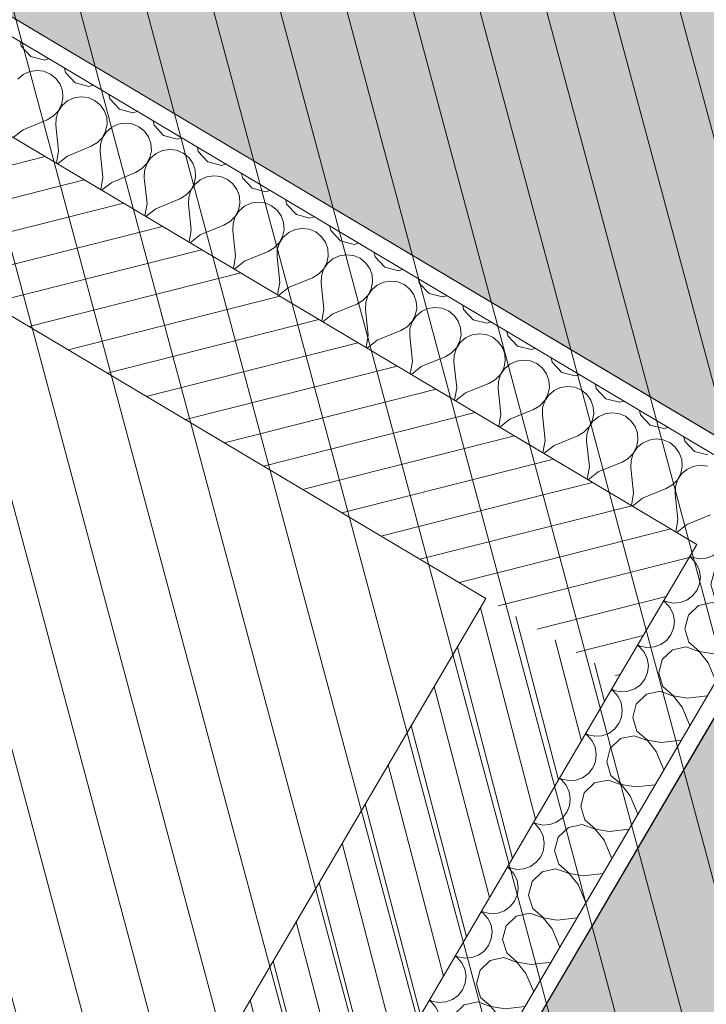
# Model space of a CAD drawing. Header units: millimetres. Extents: x -107151 to 48086, y -42122 to 43779.
# Tile 31 of 38: x -80310 to -79509, y 13871 to 15019. Entities that reach past the tile are written whole.
import ezdxf
from ezdxf.enums import TextEntityAlignment as Align

# ---------------------------------------------------------------- set-up
doc = ezdxf.new("R2010")
doc.units = ezdxf.units.MM
doc.header["$MEASUREMENT"] = 0
for name, color, linetype in [('01-STR_Murs.ARCHI', 7, 'Continuous'), ('03-SURFACE _ Utile.ARCHI', 7, 'Continuous'), ('04-SOE_Faux Plafond.ARCHI', 7, 'Continuous'), ('04-SOE_Revetement de sol.ARCHI', 7, 'Continuous'), ('06-REP _ DESSIN.ARCHI', 7, 'Continuous'), ('Marques de Zone Archicad', 7, 'Continuous')]:
    doc.layers.add(name, color=color, linetype=linetype)
doc.styles.add('STYLE_GENERE_1', font='arial.ttf')
doc.styles.add('STYLE_GENERE_2', font='arial.ttf')
pattern_1 = [(14.22009, (0, 0), (-9.211775, 36.350973), [])]

# ---------------------------------------------------------------- blocks, each defined once
blk = doc.blocks.new('Hall 01_VEFA_18_1', base_point=(-73137.1, 16213.4))
at = {"layer": '03-SURFACE _ Utile.ARCHI', "linetype": 'Continuous', "lineweight": 0, "true_color": 0xe4e4e4}
blk.add_hatch(color=254, dxfattribs=at).paths.add_polyline_path([(-75748.1, 16170.3), (-76693, 14553), (-79721.8, 16327.7), (-80475.3, 15116), (-79356.7, 14449.7), (-80050.8, 13266), (-76865.1, 11395.7), (-76102.7, 12696.6), (-71858.8, 10209.6), (-71050, 11589.8), (-73491.7, 13020.4), (-73544.8, 12929.9), (-73717.3, 13031), (-73616.5, 13203), (-75039.8, 14037.7), (-75140.9, 13865.1), (-75399.8, 14016.8), (-74262.8, 15957.8), (-74004, 15806.2), (-74104.8, 15634), (-72681.2, 14799.2), (-72175.5, 15662.3), (-71778.8, 15429.8), (-70743.9, 17197.4), (-74033.6, 19096.7)])
at = {"layer": 'Marques de Zone Archicad', "color": 7, "lineweight": 5}
for tag, height, style, p in [('ROOM_NAME', 125, 'STYLE_GENERE_2', (-73630.6, 16923.4)), ('measuredAreaCode', 100, 'STYLE_GENERE_1', (-73748.5, 16724.9)), ('DUMMY_861', 125, 'STYLE_GENERE_2', (-73151.9, 16675.6)), ('DUMMY_862', 100, 'STYLE_GENERE_1', (-73846.7, 16554.8)), ('DUMMY_863', 100, 'STYLE_GENERE_1', (-73576, 16398.6)), ('DUMMY_864', 100, 'STYLE_GENERE_1', (-73944.9, 16384.7)), ('DUMMY_865', 100, 'STYLE_GENERE_1', (-73608.2, 16190.4))]:
    blk.add_attdef(tag, text='', height=height, rotation=329.9997, dxfattribs=dict(at, style=style)).set_placement(p, align=Align.TOP_LEFT)
blk = doc.blocks.new('Dalle_19_1', base_point=(-80475.3, 15116))
at = {"layer": '04-SOE_Faux Plafond.ARCHI', "color": 252, "linetype": 'Continuous', "lineweight": 5, "flags": 128}
blk.add_lwpolyline([(-66579.2, 9195.7), (-70514.5, 11502), (-69240.6, 13676), (-71636.1, 15079.7), (-71519.8, 15278.1), (-72175.5, 15662.3), (-72680.7, 14798.9), (-74104.9, 15634.1), (-74004, 15806.2), (-74262.8, 15957.8), (-75399.8, 14016.8), (-75347.1, 13985.9), (-76102.7, 12696.6), (-76865.1, 11395.7), (-80050.8, 13266), (-79356.7, 14449.7), (-80475.3, 15116), (-77430.8, 20012.1)], dxfattribs=at)
blk = doc.blocks.new('Dalle_30_1', base_point=(-77430.8, 20012.1))
at = {"layer": '04-SOE_Revetement de sol.ARCHI', "color": 7, "linetype": 'Continuous', "lineweight": 5, "flags": 128}
blk.add_lwpolyline([(-77430.8, 20012.1), (-76229.2, 19308), (-77474.8, 17182.1), (-75748.1, 16170.3), (-75490.6, 16609.9), (-74292.2, 15907.7), (-75399.8, 14016.8), (-75140.9, 13865.1), (-75040.7, 14038.2), (-73616.5, 13203), (-73717.3, 13031), (-73544.8, 12929.9), (-73491.7, 13020.4), (-71050, 11589.8), (-71858.8, 10209.6), (-76102.7, 12696.6), (-76865.1, 11395.7), (-80050.8, 13266), (-79356.7, 14449.7), (-80475.3, 15116)], close=True, dxfattribs=at)
blk = doc.blocks.new('*X296')
at = {"layer": '01-STR_Murs.ARCHI', "color": 7, "linetype": 'Continuous', "lineweight": 5}
for p, q in [((-80308.7, 14993.5), (-80307.7, 14988.6)), ((-80307.7, 14988.6), (-80296.4, 14976.6)), ((-80296.4, 14976.6), (-80280.6, 14972.4)), ((-80280.6, 14972.4), (-80275.8, 14973.9)), ((-80257.2, 14962.8), (-80256.1, 14957.9)), ((-80305.3, 14955.6), (-80311.6, 14950.2)), ((-80297.7, 14959.1), (-80305.3, 14955.6)), ((-80289.6, 14960.4), (-80297.7, 14959.1)), ((-80281.4, 14959.4), (-80289.6, 14960.4)), ((-80273.7, 14956.1), (-80281.4, 14959.4)), ((-80267.3, 14951), (-80273.7, 14956.1)), ((-80262.5, 14944.2), (-80267.3, 14951)), ((-80256.1, 14957.9), (-80244.9, 14945.9)), ((-80259.7, 14936.4), (-80262.5, 14944.2)), ((-80244.9, 14945.9), (-80229, 14941.7)), ((-80229, 14941.7), (-80224.2, 14943.2)), ((-80260.9, 14920.1), (-80259.2, 14928.2)), ((-80259.2, 14928.2), (-80259.7, 14936.4)), ((-80246.2, 14928.4), (-80253.7, 14924.9)), ((-80238, 14929.7), (-80246.2, 14928.4)), ((-80229.8, 14928.6), (-80238, 14929.7)), ((-80222.2, 14925.4), (-80229.8, 14928.6)), ((-80205.6, 14932.1), (-80204.6, 14927.2)), ((-80264.8, 14912.8), (-80260.9, 14920.1)), ((-80260, 14919.5), (-80264.6, 14912.6)), ((-80253.7, 14924.9), (-80260, 14919.5)), ((-80215.7, 14920.3), (-80222.2, 14925.4)), ((-80210.9, 14913.5), (-80215.7, 14920.3)), ((-80204.6, 14927.2), (-80193.3, 14915.2)), ((-80277.7, 14902.6), (-80270.5, 14906.8)), ((-80270.5, 14906.8), (-80264.8, 14912.8)), ((-80267.1, 14904.7), (-80267.4, 14896.5)), ((-80264.6, 14912.6), (-80267.1, 14904.7)), ((-80208.1, 14905.7), (-80210.9, 14913.5)), ((-80207.6, 14897.5), (-80208.1, 14905.7)), ((-80193.3, 14915.2), (-80177.5, 14911)), ((-80177.5, 14911), (-80172.7, 14912.5)), ((-80305.4, 14891.2), (-80277.7, 14902.6)), ((-80264.2, 14866.6), (-80267.4, 14896.5)), ((-80209.4, 14889.4), (-80207.6, 14897.5)), ((-80202.2, 14894.2), (-80208.5, 14888.8)), ((-80194.7, 14897.7), (-80202.2, 14894.2)), ((-80186.5, 14899), (-80194.7, 14897.7)), ((-80178.3, 14897.9), (-80186.5, 14899)), ((-80170.6, 14894.7), (-80178.3, 14897.9)), ((-80164.2, 14889.6), (-80170.6, 14894.7)), ((-80154.1, 14901.4), (-80153, 14896.5)), ((-80153, 14896.5), (-80141.8, 14884.5)), ((-80305.4, 14891.2), (-80317.1, 14882.1)), ((-80219, 14876.1), (-80213.2, 14882.1)), ((-80213, 14881.9), (-80215.5, 14874)), ((-80213.2, 14882.1), (-80209.4, 14889.4)), ((-80208.5, 14888.8), (-80213, 14881.9)), ((-80159.4, 14882.8), (-80164.2, 14889.6)), ((-80156.6, 14875), (-80159.4, 14882.8)), ((-80141.8, 14884.5), (-80125.9, 14880.3)), ((-80125.9, 14880.3), (-80121.1, 14881.8)), ((-80253.9, 14860.5), (-80226.1, 14871.9)), ((-80226.1, 14871.9), (-80219, 14876.1)), ((-80215.5, 14874), (-80215.8, 14865.8)), ((-80156.1, 14866.7), (-80156.6, 14875)), ((-80102.5, 14870.7), (-80101.5, 14865.7)), ((-80266.7, 14852.1), (-80264.2, 14866.6)), ((-80253.9, 14860.5), (-80265.5, 14851.3)), ((-80212.6, 14835.9), (-80215.8, 14865.8)), ((-80161.7, 14851.3), (-80157.8, 14858.7)), ((-80157.8, 14858.7), (-80156.1, 14866.7)), ((-80150.6, 14863.5), (-80156.9, 14858.1)), ((-80143.1, 14867), (-80150.6, 14863.5)), ((-80134.9, 14868.2), (-80143.1, 14867)), ((-80126.7, 14867.2), (-80134.9, 14868.2)), ((-80119.1, 14864), (-80126.7, 14867.2)), ((-80112.6, 14858.8), (-80119.1, 14864)), ((-80107.8, 14852.1), (-80112.6, 14858.8)), ((-80101.5, 14865.7), (-80090.2, 14853.8)), ((-80167.4, 14845.4), (-80161.7, 14851.3)), ((-80161.5, 14851.2), (-80164, 14843.3)), ((-80156.9, 14858.1), (-80161.5, 14851.2)), ((-80105.1, 14844.3), (-80107.8, 14852.1)), ((-80090.2, 14853.8), (-80074.4, 14849.6)), ((-80074.4, 14849.6), (-80069.6, 14851.1)), ((-80215.1, 14821.3), (-80212.6, 14835.9)), ((-80202.3, 14829.8), (-80174.6, 14841.2)), ((-80174.6, 14841.2), (-80167.4, 14845.4)), ((-80164, 14843.3), (-80164.3, 14835.1)), ((-80106.3, 14828), (-80104.5, 14836)), ((-80104.5, 14836), (-80105.1, 14844.3)), ((-80091.6, 14836.3), (-80099.1, 14832.8)), ((-80083.4, 14837.5), (-80091.6, 14836.3)), ((-80075.2, 14836.5), (-80083.4, 14837.5)), ((-80067.5, 14833.3), (-80075.2, 14836.5)), ((-80051, 14839.9), (-80049.9, 14835)), ((-80202.3, 14829.8), (-80214, 14820.6)), ((-80161.1, 14805.2), (-80164.3, 14835.1)), ((-80110.1, 14820.6), (-80106.3, 14828)), ((-80105.4, 14827.4), (-80109.9, 14820.5)), ((-80099.1, 14832.8), (-80105.4, 14827.4)), ((-80061.1, 14828.1), (-80067.5, 14833.3)), ((-80056.3, 14821.4), (-80061.1, 14828.1)), ((-80049.9, 14835), (-80038.7, 14823.1)), ((-80123, 14810.5), (-80115.9, 14814.7)), ((-80115.9, 14814.7), (-80110.1, 14820.6)), ((-80112.5, 14812.6), (-80112.7, 14804.4)), ((-80109.9, 14820.5), (-80112.5, 14812.6)), ((-80053.5, 14813.6), (-80056.3, 14821.4)), ((-80053, 14805.3), (-80053.5, 14813.6)), ((-80038.7, 14823.1), (-80022.8, 14818.9)), ((-80022.8, 14818.9), (-80018.1, 14820.3)), ((-80163.6, 14790.6), (-80161.1, 14805.2)), ((-80150.8, 14799.1), (-80123, 14810.5)), ((-80109.5, 14774.5), (-80112.7, 14804.4)), ((-80054.7, 14797.2), (-80053, 14805.3)), ((-80047.5, 14802.1), (-80053.8, 14796.7)), ((-80040, 14805.6), (-80047.5, 14802.1)), ((-80031.8, 14806.8), (-80040, 14805.6)), ((-80023.6, 14805.8), (-80031.8, 14806.8)), ((-80016, 14802.6), (-80023.6, 14805.8)), ((-80009.5, 14797.4), (-80016, 14802.6)), ((-79999.4, 14809.2), (-79998.4, 14804.3)), ((-79998.4, 14804.3), (-79987.1, 14792.4)), ((-80150.8, 14799.1), (-80162.4, 14789.9)), ((-80064.3, 14784), (-80058.6, 14789.9)), ((-80058.4, 14789.8), (-80060.9, 14781.9)), ((-80058.6, 14789.9), (-80054.7, 14797.2)), ((-80053.8, 14796.7), (-80058.4, 14789.8)), ((-80004.7, 14790.7), (-80009.5, 14797.4)), ((-80002, 14782.9), (-80004.7, 14790.7)), ((-79987.1, 14792.4), (-79971.3, 14788.2)), ((-79971.3, 14788.2), (-79966.5, 14789.6)), ((-80099.2, 14768.4), (-80071.5, 14779.8)), ((-80071.5, 14779.8), (-80064.3, 14784)), ((-80060.9, 14781.9), (-80061.2, 14773.7)), ((-80001.4, 14774.6), (-80002, 14782.9)), ((-79947.9, 14778.5), (-79946.8, 14773.6)), ((-80112, 14759.9), (-80109.5, 14774.5)), ((-80099.2, 14768.4), (-80110.9, 14759.2)), ((-80058, 14743.8), (-80061.2, 14773.7)), ((-80003.2, 14766.5), (-80001.4, 14774.6)), ((-79996, 14771.4), (-80002.3, 14766)), ((-79988.5, 14774.9), (-79996, 14771.4)), ((-79980.3, 14776.1), (-79988.5, 14774.9)), ((-79972.1, 14775.1), (-79980.3, 14776.1)), ((-79964.4, 14771.9), (-79972.1, 14775.1)), ((-79958, 14766.7), (-79964.4, 14771.9)), ((-79953.2, 14760), (-79958, 14766.7)), ((-79946.8, 14773.6), (-79935.6, 14761.7)), ((-80012.8, 14753.3), (-80007, 14759.2)), ((-80006.8, 14759.1), (-80009.4, 14751.2)), ((-80007, 14759.2), (-80003.2, 14766.5)), ((-80002.3, 14766), (-80006.8, 14759.1)), ((-79950.4, 14752.2), (-79953.2, 14760)), ((-79935.6, 14761.7), (-79919.7, 14757.5)), ((-79919.7, 14757.5), (-79915, 14758.9)), ((-80060.5, 14729.2), (-80058, 14743.8)), ((-80047.7, 14737.7), (-80019.9, 14749.1)), ((-80019.9, 14749.1), (-80012.8, 14753.3)), ((-80009.4, 14751.2), (-80009.6, 14743)), ((-79951.6, 14735.8), (-79949.9, 14743.9)), ((-79949.9, 14743.9), (-79950.4, 14752.2)), ((-79936.9, 14744.2), (-79944.4, 14740.7)), ((-79928.7, 14745.4), (-79936.9, 14744.2)), ((-79920.5, 14744.4), (-79928.7, 14745.4)), ((-79912.9, 14741.2), (-79920.5, 14744.4)), ((-79896.3, 14747.8), (-79895.3, 14742.9)), ((-80047.7, 14737.7), (-80059.3, 14728.5)), ((-80006.4, 14713.1), (-80009.6, 14743)), ((-79955.5, 14728.5), (-79951.6, 14735.8)), ((-79950.7, 14735.3), (-79955.3, 14728.4)), ((-79944.4, 14740.7), (-79950.7, 14735.3)), ((-79906.4, 14736), (-79912.9, 14741.2)), ((-79901.6, 14729.3), (-79906.4, 14736)), ((-79895.3, 14742.9), (-79884, 14731)), ((-79968.4, 14718.4), (-79961.2, 14722.6)), ((-79961.2, 14722.6), (-79955.5, 14728.5)), ((-79955.3, 14728.4), (-79957.8, 14720.5)), ((-79898.9, 14721.5), (-79901.6, 14729.3)), ((-79898.3, 14713.2), (-79898.9, 14721.5)), ((-79884, 14731), (-79868.2, 14726.8)), ((-79868.2, 14726.8), (-79863.4, 14728.2)), ((-80008.9, 14698.5), (-80006.4, 14713.1)), ((-79996.1, 14707), (-79968.4, 14718.4)), ((-79957.8, 14720.5), (-79958.1, 14712.2)), ((-79954.9, 14682.4), (-79958.1, 14712.2)), ((-79900.1, 14705.1), (-79898.3, 14713.2)), ((-79892.9, 14710), (-79899.2, 14704.6)), ((-79885.4, 14713.4), (-79892.9, 14710)), ((-79877.2, 14714.7), (-79885.4, 14713.4)), ((-79869, 14713.7), (-79877.2, 14714.7)), ((-79861.3, 14710.5), (-79869, 14713.7)), ((-79854.9, 14705.3), (-79861.3, 14710.5)), ((-79844.8, 14717.1), (-79843.8, 14712.2)), ((-79843.8, 14712.2), (-79832.5, 14700.3)), ((-79996.1, 14707), (-80007.8, 14697.8)), ((-79909.7, 14691.9), (-79903.9, 14697.8)), ((-79903.7, 14697.7), (-79906.3, 14689.8)), ((-79903.9, 14697.8), (-79900.1, 14705.1)), ((-79899.2, 14704.6), (-79903.7, 14697.7)), ((-79850.1, 14698.6), (-79854.9, 14705.3)), ((-79847.3, 14690.8), (-79850.1, 14698.6)), ((-79832.5, 14700.3), (-79816.7, 14696.1)), ((-79944.6, 14676.3), (-79916.8, 14687.7)), ((-79916.8, 14687.7), (-79909.7, 14691.9)), ((-79906.3, 14689.8), (-79906.5, 14681.5)), ((-79846.8, 14682.5), (-79847.3, 14690.8)), ((-79816.7, 14696.1), (-79811.9, 14697.5)), ((-79793.2, 14686.4), (-79792.2, 14681.5)), ((-79957.4, 14667.8), (-79954.9, 14682.4)), ((-79944.6, 14676.3), (-79956.2, 14667.1)), ((-79903.3, 14651.7), (-79906.5, 14681.5)), ((-79848.5, 14674.4), (-79846.8, 14682.5)), ((-79841.3, 14679.3), (-79847.6, 14673.9)), ((-79833.8, 14682.7), (-79841.3, 14679.3)), ((-79825.6, 14684), (-79833.8, 14682.7)), ((-79817.4, 14683), (-79825.6, 14684)), ((-79809.8, 14679.8), (-79817.4, 14683)), ((-79803.3, 14674.6), (-79809.8, 14679.8)), ((-79792.2, 14681.5), (-79780.9, 14669.6)), ((-79858.1, 14661.2), (-79852.4, 14667.1)), ((-79852.2, 14667), (-79854.7, 14659.1)), ((-79852.4, 14667.1), (-79848.5, 14674.4)), ((-79847.6, 14673.9), (-79852.2, 14667)), ((-79798.5, 14667.9), (-79803.3, 14674.6)), ((-79795.8, 14660.1), (-79798.5, 14667.9)), ((-79780.9, 14669.6), (-79765.1, 14665.4)), ((-79765.1, 14665.4), (-79760.3, 14666.8)), ((-79893, 14645.6), (-79865.3, 14657)), ((-79865.3, 14657), (-79858.1, 14661.2)), ((-79854.7, 14659.1), (-79855, 14650.8)), ((-79797, 14643.7), (-79795.2, 14651.8)), ((-79795.2, 14651.8), (-79795.8, 14660.1)), ((-79782.3, 14652), (-79789.8, 14648.6)), ((-79774.1, 14653.3), (-79782.3, 14652)), ((-79765.9, 14652.3), (-79774.1, 14653.3)), ((-79758.2, 14649.1), (-79765.9, 14652.3)), ((-79741.7, 14655.7), (-79740.7, 14650.8)), ((-79905.9, 14637.1), (-79903.3, 14651.7)), ((-79893, 14645.6), (-79904.7, 14636.4)), ((-79851.8, 14621), (-79855, 14650.8)), ((-79800.9, 14636.4), (-79797, 14643.7)), ((-79796.1, 14643.2), (-79800.6, 14636.3)), ((-79789.8, 14648.6), (-79796.1, 14643.2)), ((-79751.8, 14643.9), (-79758.2, 14649.1)), ((-79747, 14637.2), (-79751.8, 14643.9)), ((-79740.7, 14650.8), (-79729.4, 14638.9)), ((-79813.7, 14626.3), (-79806.6, 14630.4)), ((-79806.6, 14630.4), (-79800.9, 14636.4)), ((-79800.6, 14636.3), (-79803.2, 14628.4)), ((-79744.2, 14629.4), (-79747, 14637.2)), ((-79743.7, 14621.1), (-79744.2, 14629.4)), ((-79729.4, 14638.9), (-79713.6, 14634.7)), ((-79713.6, 14634.7), (-79708.8, 14636.1)), ((-79854.3, 14606.4), (-79851.8, 14621)), ((-79841.5, 14614.9), (-79813.7, 14626.3)), ((-79803.2, 14628.4), (-79803.4, 14620.1)), ((-79800.2, 14590.3), (-79803.4, 14620.1)), ((-79745.4, 14613), (-79743.7, 14621.1)), ((-79738.2, 14617.9), (-79744.5, 14612.5)), ((-79730.7, 14621.3), (-79738.2, 14617.9)), ((-79722.5, 14622.6), (-79730.7, 14621.3)), ((-79714.3, 14621.6), (-79722.5, 14622.6)), ((-79706.7, 14618.4), (-79714.3, 14621.6)), ((-79700.2, 14613.2), (-79706.7, 14618.4)), ((-79690.1, 14625), (-79689.1, 14620.1)), ((-79689.1, 14620.1), (-79677.9, 14608.2)), ((-79841.5, 14614.9), (-79853.1, 14605.7)), ((-79749.3, 14605.7), (-79745.4, 14613)), ((-79744.5, 14612.5), (-79749.1, 14605.6)), ((-79695.4, 14606.5), (-79700.2, 14613.2)), ((-79692.7, 14598.7), (-79695.4, 14606.5)), ((-79677.9, 14608.2), (-79662, 14604)), ((-79789.9, 14584.2), (-79762.2, 14595.6)), ((-79762.2, 14595.6), (-79755, 14599.7)), ((-79755, 14599.7), (-79749.3, 14605.7)), ((-79751.6, 14597.7), (-79751.9, 14589.4)), ((-79749.1, 14605.6), (-79751.6, 14597.7)), ((-79692.1, 14590.4), (-79692.7, 14598.7)), ((-79662, 14604), (-79657.2, 14605.4)), ((-79802.8, 14575.7), (-79800.2, 14590.3)), ((-79789.9, 14584.2), (-79801.6, 14575)), ((-79748.7, 14559.6), (-79751.9, 14589.4)), ((-79693.9, 14582.3), (-79692.1, 14590.4)), ((-79686.7, 14587.2), (-79693, 14581.8)), ((-79679.2, 14590.6), (-79686.7, 14587.2)), ((-79671, 14591.9), (-79679.2, 14590.6)), ((-79662.8, 14590.9), (-79671, 14591.9)), ((-79655.1, 14587.7), (-79662.8, 14590.9)), ((-79648.7, 14582.5), (-79655.1, 14587.7)), ((-79638.6, 14594.3), (-79637.6, 14589.4)), ((-79637.6, 14589.4), (-79626.3, 14577.5)), ((-79703.5, 14569), (-79697.8, 14575)), ((-79697.5, 14574.9), (-79700.1, 14567)), ((-79697.8, 14575), (-79693.9, 14582.3)), ((-79693, 14581.8), (-79697.5, 14574.9)), ((-79643.9, 14575.8), (-79648.7, 14582.5)), ((-79641.1, 14568), (-79643.9, 14575.8)), ((-79626.3, 14577.5), (-79610.5, 14573.3)), ((-79610.5, 14573.3), (-79605.7, 14574.7)), ((-79738.4, 14553.5), (-79710.6, 14564.9)), ((-79710.6, 14564.9), (-79703.5, 14569)), ((-79700.1, 14567), (-79700.3, 14558.7)), ((-79640.6, 14559.7), (-79641.1, 14568)), ((-79627.6, 14559.9), (-79635.1, 14556.5)), ((-79619.4, 14561.2), (-79627.6, 14559.9)), ((-79611.2, 14560.2), (-79619.4, 14561.2)), ((-79603.6, 14557), (-79611.2, 14560.2)), ((-79587, 14563.6), (-79586, 14558.7)), ((-79751.2, 14545), (-79748.7, 14559.6)), ((-79738.4, 14553.5), (-79750, 14544.3)), ((-79697.1, 14528.9), (-79700.3, 14558.7)), ((-79646.2, 14544.3), (-79642.3, 14551.6)), ((-79641.4, 14551.1), (-79646, 14544.2)), ((-79642.3, 14551.6), (-79640.6, 14559.7)), ((-79635.1, 14556.5), (-79641.4, 14551.1)), ((-79597.1, 14551.8), (-79603.6, 14557)), ((-79592.3, 14545.1), (-79597.1, 14551.8)), ((-79586, 14558.7), (-79574.8, 14546.8)), ((-79659.1, 14534.2), (-79651.9, 14538.3)), ((-79651.9, 14538.3), (-79646.2, 14544.3)), ((-79646, 14544.2), (-79648.5, 14536.3)), ((-79589.6, 14537.3), (-79592.3, 14545.1)), ((-79589, 14529), (-79589.6, 14537.3)), ((-79574.8, 14546.8), (-79558.9, 14542.6)), ((-79558.9, 14542.6), (-79554.1, 14544)), ((-79699.7, 14514.3), (-79697.1, 14528.9)), ((-79686.8, 14522.8), (-79659.1, 14534.2)), ((-79648.5, 14536.3), (-79648.8, 14528)), ((-79645.6, 14498.2), (-79648.8, 14528)), ((-79590.8, 14520.9), (-79589, 14529)), ((-79583.6, 14525.8), (-79589.9, 14520.4)), ((-79576.1, 14529.2), (-79583.6, 14525.8)), ((-79567.9, 14530.5), (-79576.1, 14529.2)), ((-79559.7, 14529.5), (-79567.9, 14530.5)), ((-79552, 14526.3), (-79559.7, 14529.5)), ((-79545.6, 14521.1), (-79552, 14526.3)), ((-79535.5, 14532.9), (-79534.5, 14528)), ((-79534.5, 14528), (-79523.2, 14516.1)), ((-79686.8, 14522.8), (-79698.5, 14513.6)), ((-79594.7, 14513.6), (-79590.8, 14520.9)), ((-79589.9, 14520.4), (-79594.5, 14513.5)), ((-79540.8, 14514.4), (-79545.6, 14521.1)), ((-79538, 14506.6), (-79540.8, 14514.4)), ((-79523.2, 14516.1), (-79507.4, 14511.9)), ((-79635.3, 14492.1), (-79607.5, 14503.5)), ((-79607.5, 14503.5), (-79600.4, 14507.6)), ((-79600.4, 14507.6), (-79594.7, 14513.6)), ((-79597, 14505.6), (-79597.2, 14497.3)), ((-79594.5, 14513.5), (-79597, 14505.6)), ((-79537.5, 14498.3), (-79538, 14506.6)), ((-79648.1, 14483.6), (-79645.6, 14498.2)), ((-79635.3, 14492.1), (-79646.9, 14482.9)), ((-79594.1, 14467.5), (-79597.2, 14497.3)), ((-79539.2, 14490.2), (-79537.5, 14498.3)), ((-79532, 14495.1), (-79538.3, 14489.7)), ((-79524.5, 14498.5), (-79532, 14495.1)), ((-79516.3, 14499.8), (-79524.5, 14498.5)), ((-79508.1, 14498.8), (-79516.3, 14499.8)), ((-79548.8, 14476.9), (-79543.1, 14482.9)), ((-79542.9, 14482.8), (-79545.4, 14474.9)), ((-79543.1, 14482.9), (-79539.2, 14490.2)), ((-79538.3, 14489.7), (-79542.9, 14482.8)), ((-79583.7, 14461.3), (-79556, 14472.8)), ((-79556, 14472.8), (-79548.8, 14476.9)), ((-79545.4, 14474.9), (-79545.7, 14466.6)), ((-79596.6, 14452.9), (-79594.1, 14467.5)), ((-79583.7, 14461.3), (-79595.4, 14452.2)), ((-79542.5, 14436.8), (-79545.7, 14466.6)), ((-79545, 14422.2), (-79542.5, 14436.8)), ((-79532.2, 14430.6), (-79504.4, 14442)), ((-79532.2, 14430.6), (-79543.8, 14421.5))]:
    blk.add_line(p, q, dxfattribs=at)
blk = doc.blocks.new('Mur_71_1', base_point=(-80891.5, 15014.7))
at = {"layer": '01-STR_Murs.ARCHI', "linetype": 'Continuous', "lineweight": 0, "true_color": 0x000000}
h = blk.add_hatch(dxfattribs=at)
h.set_pattern_fill('Hachure_simple_0001', color=18, style=0, pattern_type=2)
h.set_pattern_definition(pattern_1)
h.paths.add_polyline_path([(-79675.2, 14499.7), (-80538.6, 15014), (-80633.7, 14861.2), (-79766.2, 14344.4)])
h = blk.add_hatch(dxfattribs=at)
h.set_pattern_fill('Hachure_simple_0001', color=18, style=0, pattern_type=2)
h.set_pattern_definition(pattern_1)
h.paths.add_polyline_path([(-79675.2, 14499.7), (-79766.2, 14344.4), (-79520.5, 14407.6)])
h = blk.add_hatch(dxfattribs=at)
h.set_pattern_fill('Hachure_simple_0001', color=18, style=0, pattern_type=2)
h.set_pattern_definition(pattern_1)
h.paths.add_polyline_path([(-79766.2, 14344.4), (-79611.6, 14252.3), (-79520.5, 14407.6)])
at = {"layer": '01-STR_Murs.ARCHI', "color": 7, "linetype": 'Continuous', "lineweight": 5}
for p, q in [((-80485.8, 15099), (-79384, 14442.7)), ((-80538.6, 15014), (-79520.5, 14407.6)), ((-79611.6, 14252.3), (-79520.5, 14407.6))]:
    blk.add_line(p, q, dxfattribs=at)
at = {"layer": '01-STR_Murs.ARCHI', "color": 7, "linetype": 'Continuous', "lineweight": 5, "flags": 128}
for points in [[(-79356.7, 14449.7), (-80475.3, 15116)], [(-80633.7, 14861.2), (-79766.2, 14344.4)]]:
    blk.add_lwpolyline(points, dxfattribs=at)
at = {"layer": '01-STR_Murs.ARCHI', "color": 7, "lineweight": 5}
blk.add_blockref('*X296', (0, 0), dxfattribs=at)
blk = doc.blocks.new('*X401')
at = {"layer": '01-STR_Murs.ARCHI', "color": 7, "linetype": 'Continuous', "lineweight": 5}
for p, q in [((-79526.4, 14391.6), (-79528.9, 14393.3)), ((-79528.5, 14393.9), (-79525.9, 14392.5)), ((-79521, 14385.4), (-79526.4, 14391.6)), ((-79525.9, 14392.5), (-79517.8, 14390.9)), ((-79517.8, 14390.9), (-79509.5, 14391.5)), ((-79509.5, 14391.5), (-79501.7, 14394.3)), ((-79501.7, 14394.3), (-79500.1, 14395.4)), ((-79488, 14388), (-79499.9, 14376.7)), ((-79487.8, 14388.1), (-79488, 14388)), ((-79517.5, 14377.9), (-79521, 14385.4)), ((-79516.1, 14369.7), (-79517.5, 14377.9)), ((-79499.9, 14376.7), (-79504, 14360.8)), ((-79517.1, 14361.5), (-79516.1, 14369.7)), ((-79525.4, 14347.4), (-79520.2, 14353.9)), ((-79520.2, 14353.9), (-79517.1, 14361.5)), ((-79504, 14360.8), (-79499.2, 14345.2)), ((-79440.9, 14360.2), (-79437.4, 14351.7)), ((-79558.9, 14342.2), (-79556.2, 14340.8)), ((-79539.9, 14339.7), (-79532.1, 14342.5)), ((-79532.1, 14342.5), (-79525.4, 14347.4)), ((-79499.2, 14345.2), (-79486.8, 14334.4)), ((-79556.7, 14339.9), (-79559.3, 14341.5)), ((-79551.3, 14333.6), (-79556.7, 14339.9)), ((-79556.2, 14340.8), (-79548.1, 14339.1)), ((-79547.8, 14326.1), (-79551.3, 14333.6)), ((-79548.1, 14339.1), (-79539.9, 14339.7)), ((-79518.4, 14336.3), (-79530.2, 14324.9)), ((-79502.4, 14339.7), (-79518.4, 14336.3)), ((-79486.9, 14334.2), (-79502.4, 14339.7)), ((-79476.7, 14321.4), (-79486.9, 14334.2)), ((-79486.8, 14334.4), (-79470.6, 14331.7)), ((-79470.6, 14331.7), (-79447.6, 14334.3)), ((-79546.5, 14318), (-79547.8, 14326.1)), ((-79530.2, 14324.9), (-79534.4, 14309.1)), ((-79476.7, 14321.4), (-79467.7, 14300)), ((-79550.6, 14302.1), (-79547.4, 14309.8)), ((-79547.4, 14309.8), (-79546.5, 14318)), ((-79534.4, 14309.1), (-79529.5, 14293.4)), ((-79555.7, 14295.6), (-79550.6, 14302.1)), ((-79587.1, 14288.1), (-79589.6, 14289.8)), ((-79589.2, 14290.4), (-79586.6, 14289)), ((-79581.7, 14281.9), (-79587.1, 14288.1)), ((-79586.6, 14289), (-79578.5, 14287.3)), ((-79578.5, 14287.3), (-79570.2, 14287.9)), ((-79570.2, 14287.9), (-79562.4, 14290.8)), ((-79562.4, 14290.8), (-79555.7, 14295.6)), ((-79548.7, 14284.5), (-79560.6, 14273.2)), ((-79532.7, 14287.9), (-79548.7, 14284.5)), ((-79517.3, 14282.4), (-79532.7, 14287.9)), ((-79529.5, 14293.4), (-79517.1, 14282.6)), ((-79578.2, 14274.4), (-79581.7, 14281.9)), ((-79576.8, 14266.2), (-79578.2, 14274.4)), ((-79560.6, 14273.2), (-79564.7, 14257.3)), ((-79507, 14269.6), (-79517.3, 14282.4)), ((-79517.1, 14282.6), (-79501, 14280)), ((-79501, 14280), (-79477.9, 14282.6)), ((-79577.8, 14258), (-79576.8, 14266.2)), ((-79507, 14269.6), (-79498.1, 14248.2)), ((-79586.1, 14243.8), (-79580.9, 14250.3)), ((-79580.9, 14250.3), (-79577.8, 14258)), ((-79564.7, 14257.3), (-79559.9, 14241.7)), ((-79619.6, 14238.7), (-79616.9, 14237.3)), ((-79600.6, 14236.2), (-79592.8, 14239)), ((-79592.8, 14239), (-79586.1, 14243.8)), ((-79559.9, 14241.7), (-79547.5, 14230.9)), ((-79617.4, 14236.4), (-79620, 14238)), ((-79612, 14230.1), (-79617.4, 14236.4)), ((-79616.9, 14237.3), (-79608.8, 14235.6)), ((-79608.5, 14222.6), (-79612, 14230.1)), ((-79608.8, 14235.6), (-79600.6, 14236.2)), ((-79579.1, 14232.8), (-79590.9, 14221.4)), ((-79563.1, 14236.2), (-79579.1, 14232.8)), ((-79547.6, 14230.7), (-79563.1, 14236.2)), ((-79537.4, 14217.9), (-79547.6, 14230.7)), ((-79547.5, 14230.9), (-79531.3, 14228.2)), ((-79531.3, 14228.2), (-79508.3, 14230.8)), ((-79607.2, 14214.5), (-79608.5, 14222.6)), ((-79590.9, 14221.4), (-79595, 14205.6)), ((-79537.4, 14217.9), (-79528.4, 14196.4)), ((-79611.3, 14198.6), (-79608.1, 14206.2)), ((-79608.1, 14206.2), (-79607.2, 14214.5)), ((-79595, 14205.6), (-79590.2, 14189.9)), ((-79616.4, 14192.1), (-79611.3, 14198.6)), ((-79647.8, 14184.6), (-79650.3, 14186.3)), ((-79649.9, 14186.9), (-79647.3, 14185.5)), ((-79642.4, 14178.4), (-79647.8, 14184.6)), ((-79647.3, 14185.5), (-79639.2, 14183.8)), ((-79639.2, 14183.8), (-79630.9, 14184.4)), ((-79630.9, 14184.4), (-79623.1, 14187.2)), ((-79623.1, 14187.2), (-79616.4, 14192.1)), ((-79609.4, 14181), (-79621.3, 14169.7)), ((-79593.4, 14184.4), (-79609.4, 14181)), ((-79578, 14178.9), (-79593.4, 14184.4)), ((-79590.2, 14189.9), (-79577.8, 14179.1)), ((-79638.9, 14170.9), (-79642.4, 14178.4)), ((-79637.5, 14162.7), (-79638.9, 14170.9)), ((-79621.3, 14169.7), (-79625.4, 14153.8)), ((-79567.7, 14166.1), (-79578, 14178.9)), ((-79577.8, 14179.1), (-79561.7, 14176.4)), ((-79561.7, 14176.4), (-79538.6, 14179.1)), ((-79638.5, 14154.5), (-79637.5, 14162.7)), ((-79567.7, 14166.1), (-79558.8, 14144.7)), ((-79646.8, 14140.3), (-79641.6, 14146.8)), ((-79641.6, 14146.8), (-79638.5, 14154.5)), ((-79625.4, 14153.8), (-79620.6, 14138.1)), ((-79680.3, 14135.1), (-79677.6, 14133.8)), ((-79661.3, 14132.7), (-79653.5, 14135.5)), ((-79653.5, 14135.5), (-79646.8, 14140.3)), ((-79620.6, 14138.1), (-79608.2, 14127.4)), ((-79678.1, 14132.9), (-79680.7, 14134.5)), ((-79672.7, 14126.6), (-79678.1, 14132.9)), ((-79677.6, 14133.8), (-79669.5, 14132.1)), ((-79669.2, 14119.1), (-79672.7, 14126.6)), ((-79669.5, 14132.1), (-79661.3, 14132.7)), ((-79639.8, 14129.3), (-79651.6, 14117.9)), ((-79623.8, 14132.7), (-79639.8, 14129.3)), ((-79608.3, 14127.1), (-79623.8, 14132.7)), ((-79598.1, 14114.3), (-79608.3, 14127.1)), ((-79608.2, 14127.4), (-79592, 14124.7)), ((-79592, 14124.7), (-79569, 14127.3)), ((-79667.9, 14110.9), (-79669.2, 14119.1)), ((-79651.6, 14117.9), (-79655.7, 14102)), ((-79598.1, 14114.3), (-79589.1, 14092.9)), ((-79672, 14095.1), (-79668.8, 14102.7)), ((-79668.8, 14102.7), (-79667.9, 14110.9)), ((-79655.7, 14102), (-79650.9, 14086.4)), ((-79677.1, 14088.6), (-79672, 14095.1)), ((-79708.5, 14081.1), (-79711, 14082.7)), ((-79710.6, 14083.4), (-79708, 14082)), ((-79703.1, 14074.8), (-79708.5, 14081.1)), ((-79708, 14082), (-79699.9, 14080.3)), ((-79699.9, 14080.3), (-79691.6, 14080.9)), ((-79691.6, 14080.9), (-79683.8, 14083.7)), ((-79683.8, 14083.7), (-79677.1, 14088.6)), ((-79654.1, 14080.9), (-79670.1, 14077.5)), ((-79638.7, 14075.4), (-79654.1, 14080.9)), ((-79650.9, 14086.4), (-79638.5, 14075.6)), ((-79699.6, 14067.3), (-79703.1, 14074.8)), ((-79698.2, 14059.2), (-79699.6, 14067.3)), ((-79682, 14066.2), (-79686.1, 14050.3)), ((-79670.1, 14077.5), (-79682, 14066.2)), ((-79628.4, 14062.6), (-79638.7, 14075.4)), ((-79638.5, 14075.6), (-79622.4, 14072.9)), ((-79622.4, 14072.9), (-79599.3, 14075.5)), ((-79699.2, 14051), (-79698.2, 14059.2)), ((-79628.4, 14062.6), (-79619.5, 14041.2)), ((-79707.5, 14036.8), (-79702.3, 14043.3)), ((-79702.3, 14043.3), (-79699.2, 14051)), ((-79686.1, 14050.3), (-79681.2, 14034.6)), ((-79722, 14029.1), (-79714.2, 14032)), ((-79714.2, 14032), (-79707.5, 14036.8)), ((-79681.2, 14034.6), (-79668.9, 14023.8)), ((-79738.8, 14029.3), (-79741.4, 14031)), ((-79741, 14031.6), (-79738.3, 14030.2)), ((-79733.4, 14023.1), (-79738.8, 14029.3)), ((-79738.3, 14030.2), (-79730.2, 14028.5)), ((-79729.9, 14015.6), (-79733.4, 14023.1)), ((-79730.2, 14028.5), (-79722, 14029.1)), ((-79700.5, 14025.7), (-79712.3, 14014.4)), ((-79684.5, 14029.2), (-79700.5, 14025.7)), ((-79669, 14023.6), (-79684.5, 14029.2)), ((-79658.8, 14010.8), (-79669, 14023.6)), ((-79668.9, 14023.8), (-79652.7, 14021.2)), ((-79652.7, 14021.2), (-79629.7, 14023.8)), ((-79728.6, 14007.4), (-79729.9, 14015.6)), ((-79712.3, 14014.4), (-79716.4, 13998.5)), ((-79658.8, 14010.8), (-79649.8, 13989.4)), ((-79732.7, 13991.5), (-79729.5, 13999.2)), ((-79729.5, 13999.2), (-79728.6, 14007.4)), ((-79716.4, 13998.5), (-79711.6, 13982.9)), ((-79737.8, 13985.1), (-79732.7, 13991.5)), ((-79769.2, 13977.6), (-79771.7, 13979.2)), ((-79771.3, 13979.9), (-79768.7, 13978.5)), ((-79763.8, 13971.3), (-79769.2, 13977.6)), ((-79768.7, 13978.5), (-79760.6, 13976.8)), ((-79760.6, 13976.8), (-79752.3, 13977.4)), ((-79752.3, 13977.4), (-79744.5, 13980.2)), ((-79744.5, 13980.2), (-79737.8, 13985.1)), ((-79714.8, 13977.4), (-79730.8, 13974)), ((-79699.4, 13971.9), (-79714.8, 13977.4)), ((-79711.6, 13982.9), (-79699.2, 13972.1)), ((-79760.2, 13963.8), (-79763.8, 13971.3)), ((-79758.9, 13955.7), (-79760.2, 13963.8)), ((-79730.8, 13974), (-79742.7, 13962.6)), ((-79689.1, 13959.1), (-79699.4, 13971.9)), ((-79699.2, 13972.1), (-79683.1, 13969.4)), ((-79683.1, 13969.4), (-79660, 13972)), ((-79759.9, 13947.4), (-79758.9, 13955.7)), ((-79742.7, 13962.6), (-79746.8, 13946.8)), ((-79689.1, 13959.1), (-79680.2, 13937.7)), ((-79763, 13939.8), (-79759.9, 13947.4)), ((-79746.8, 13946.8), (-79741.9, 13931.1)), ((-79782.7, 13925.6), (-79774.9, 13928.5)), ((-79774.9, 13928.5), (-79768.2, 13933.3)), ((-79768.2, 13933.3), (-79763, 13939.8)), ((-79741.9, 13931.1), (-79729.6, 13920.3)), ((-79799.5, 13925.8), (-79802.1, 13927.5)), ((-79801.7, 13928.1), (-79799, 13926.7)), ((-79794.1, 13919.6), (-79799.5, 13925.8)), ((-79799, 13926.7), (-79790.9, 13925)), ((-79790.6, 13912.1), (-79794.1, 13919.6)), ((-79790.9, 13925), (-79782.7, 13925.6)), ((-79761.2, 13922.2), (-79773, 13910.9)), ((-79745.1, 13925.6), (-79761.2, 13922.2)), ((-79729.7, 13920.1), (-79745.1, 13925.6)), ((-79719.5, 13907.3), (-79729.7, 13920.1)), ((-79729.6, 13920.3), (-79713.4, 13917.7)), ((-79713.4, 13917.7), (-79690.3, 13920.3)), ((-79789.3, 13903.9), (-79790.6, 13912.1)), ((-79773, 13910.9), (-79777.1, 13895)), ((-79719.5, 13907.3), (-79710.5, 13885.9)), ((-79793.4, 13888), (-79790.2, 13895.7)), ((-79790.2, 13895.7), (-79789.3, 13903.9)), ((-79777.1, 13895), (-79772.3, 13879.3)), ((-79798.5, 13881.5), (-79793.4, 13888)), ((-79829.9, 13874.1), (-79832.4, 13875.7)), ((-79832, 13876.4), (-79829.4, 13875)), ((-79824.5, 13867.8), (-79829.9, 13874.1)), ((-79829.4, 13875), (-79821.3, 13873.3)), ((-79821.3, 13873.3), (-79813, 13873.9)), ((-79813, 13873.9), (-79805.2, 13876.7)), ((-79805.2, 13876.7), (-79798.5, 13881.5)), ((-79775.5, 13873.9), (-79791.5, 13870.5)), ((-79760.1, 13868.4), (-79775.5, 13873.9)), ((-79772.3, 13879.3), (-79759.9, 13868.6)), ((-79820.9, 13860.3), (-79824.5, 13867.8)), ((-79819.6, 13852.1), (-79820.9, 13860.3)), ((-79791.5, 13870.5), (-79803.4, 13859.1)), ((-79749.8, 13855.5), (-79760.1, 13868.4)), ((-79759.9, 13868.6), (-79743.8, 13865.9)), ((-79743.8, 13865.9), (-79720.7, 13868.5)), ((-79820.6, 13843.9), (-79819.6, 13852.1)), ((-79803.4, 13859.1), (-79807.5, 13843.2)), ((-79749.8, 13855.5), (-79740.9, 13834.1)), ((-79823.7, 13836.3), (-79820.6, 13843.9)), ((-79807.5, 13843.2), (-79802.6, 13827.6)), ((-79835.6, 13824.9), (-79828.9, 13829.8)), ((-79828.9, 13829.8), (-79823.7, 13836.3)), ((-79802.6, 13827.6), (-79790.3, 13816.8)), ((-79860.2, 13822.3), (-79862.8, 13823.9)), ((-79862.4, 13824.6), (-79859.7, 13823.2)), ((-79854.8, 13816), (-79860.2, 13822.3)), ((-79859.7, 13823.2), (-79851.6, 13821.5)), ((-79851.3, 13808.6), (-79854.8, 13816)), ((-79851.6, 13821.5), (-79843.3, 13822.1)), ((-79843.3, 13822.1), (-79835.6, 13824.9)), ((-79821.9, 13818.7), (-79833.7, 13807.4)), ((-79805.8, 13822.1), (-79821.9, 13818.7)), ((-79790.4, 13816.6), (-79805.8, 13822.1)), ((-79780.2, 13803.8), (-79790.4, 13816.6)), ((-79790.3, 13816.8), (-79774.1, 13814.1)), ((-79774.1, 13814.1), (-79751, 13816.8)), ((-79850, 13800.4), (-79851.3, 13808.6)), ((-79833.7, 13807.4), (-79837.8, 13791.5)), ((-79780.2, 13803.8), (-79771.2, 13782.4)), ((-79854.1, 13784.5), (-79850.9, 13792.2)), ((-79850.9, 13792.2), (-79850, 13800.4)), ((-79837.8, 13791.5), (-79833, 13775.8)), ((-79859.2, 13778), (-79854.1, 13784.5)), ((-79890.6, 13770.5), (-79893.1, 13772.2)), ((-79892.7, 13772.8), (-79890.1, 13771.4)), ((-79885.2, 13764.3), (-79890.6, 13770.5)), ((-79890.1, 13771.4), (-79882, 13769.8)), ((-79882, 13769.8), (-79873.7, 13770.3)), ((-79873.7, 13770.3), (-79865.9, 13773.2)), ((-79865.9, 13773.2), (-79859.2, 13778)), ((-79836.2, 13770.4), (-79852.2, 13766.9)), ((-79820.8, 13764.8), (-79836.2, 13770.4)), ((-79833, 13775.8), (-79820.6, 13765)), ((-79881.6, 13756.8), (-79885.2, 13764.3)), ((-79880.3, 13748.6), (-79881.6, 13756.8)), ((-79852.2, 13766.9), (-79864.1, 13755.6)), ((-79810.5, 13752), (-79820.8, 13764.8)), ((-79820.6, 13765), (-79804.5, 13762.4)), ((-79804.5, 13762.4), (-79781.4, 13765)), ((-79881.3, 13740.4), (-79880.3, 13748.6)), ((-79864.1, 13755.6), (-79868.2, 13739.7)), ((-79810.5, 13752), (-79801.6, 13730.6)), ((-79884.4, 13732.8), (-79881.3, 13740.4)), ((-79868.2, 13739.7), (-79863.3, 13724.1)), ((-79896.3, 13721.4), (-79889.6, 13726.3)), ((-79889.6, 13726.3), (-79884.4, 13732.8)), ((-79863.3, 13724.1), (-79851, 13713.3)), ((-79920.9, 13718.8), (-79923.5, 13720.4)), ((-79923.1, 13721.1), (-79920.4, 13719.7)), ((-79915.5, 13712.5), (-79920.9, 13718.8)), ((-79920.4, 13719.7), (-79912.3, 13718)), ((-79912, 13705), (-79915.5, 13712.5)), ((-79912.3, 13718), (-79904, 13718.6)), ((-79904, 13718.6), (-79896.3, 13721.4)), ((-79882.6, 13715.2), (-79894.4, 13703.8)), ((-79866.5, 13718.6), (-79882.6, 13715.2)), ((-79851.1, 13713.1), (-79866.5, 13718.6)), ((-79840.9, 13700.3), (-79851.1, 13713.1)), ((-79851, 13713.3), (-79834.8, 13710.6)), ((-79834.8, 13710.6), (-79811.7, 13713.2)), ((-79910.7, 13696.9), (-79912, 13705)), ((-79894.4, 13703.8), (-79898.5, 13688)), ((-79840.9, 13700.3), (-79831.9, 13678.9)), ((-79914.8, 13681), (-79911.6, 13688.6)), ((-79911.6, 13688.6), (-79910.7, 13696.9)), ((-79898.5, 13688), (-79893.7, 13672.3)), ((-79919.9, 13674.5), (-79914.8, 13681)), ((-79951.3, 13667), (-79953.8, 13668.7)), ((-79953.4, 13669.3), (-79950.8, 13667.9)), ((-79945.9, 13660.8), (-79951.3, 13667)), ((-79950.8, 13667.9), (-79942.7, 13666.2)), ((-79942.7, 13666.2), (-79934.4, 13666.8)), ((-79934.4, 13666.8), (-79926.6, 13669.7)), ((-79926.6, 13669.7), (-79919.9, 13674.5)), ((-79896.9, 13666.8), (-79912.9, 13663.4)), ((-79881.5, 13661.3), (-79896.9, 13666.8)), ((-79893.7, 13672.3), (-79881.3, 13661.5)), ((-79942.3, 13653.3), (-79945.9, 13660.8)), ((-79941, 13645.1), (-79942.3, 13653.3)), ((-79912.9, 13663.4), (-79924.8, 13652.1)), ((-79871.2, 13648.5), (-79881.5, 13661.3)), ((-79881.3, 13661.5), (-79865.2, 13658.9)), ((-79865.2, 13658.9), (-79842.1, 13661.5)), ((-79942, 13636.9), (-79941, 13645.1)), ((-79924.8, 13652.1), (-79928.9, 13636.2)), ((-79871.2, 13648.5), (-79862.3, 13627.1)), ((-79945.1, 13629.2), (-79942, 13636.9)), ((-79928.9, 13636.2), (-79924, 13620.5)), ((-79957, 13617.9), (-79950.3, 13622.7)), ((-79950.3, 13622.7), (-79945.1, 13629.2)), ((-79924, 13620.5), (-79911.7, 13609.8)), ((-79981.6, 13615.3), (-79984.1, 13616.9)), ((-79983.8, 13617.6), (-79981.1, 13616.2)), ((-79976.2, 13609), (-79981.6, 13615.3)), ((-79981.1, 13616.2), (-79973, 13614.5)), ((-79972.7, 13601.5), (-79976.2, 13609)), ((-79973, 13614.5), (-79964.7, 13615.1)), ((-79964.7, 13615.1), (-79957, 13617.9)), ((-79943.3, 13611.7), (-79955.1, 13600.3)), ((-79927.2, 13615.1), (-79943.3, 13611.7)), ((-79911.8, 13609.6), (-79927.2, 13615.1)), ((-79901.6, 13596.7), (-79911.8, 13609.6)), ((-79911.7, 13609.8), (-79895.5, 13607.1)), ((-79895.5, 13607.1), (-79872.4, 13609.7)), ((-79971.4, 13593.4), (-79972.7, 13601.5)), ((-79955.1, 13600.3), (-79959.2, 13584.5)), ((-79901.6, 13596.7), (-79892.6, 13575.3)), ((-79975.5, 13577.5), (-79972.3, 13585.1)), ((-79972.3, 13585.1), (-79971.4, 13593.4)), ((-79959.2, 13584.5), (-79954.4, 13568.8)), ((-79980.6, 13571), (-79975.5, 13577.5)), ((-80012, 13563.5), (-80014.5, 13565.2)), ((-80014.1, 13565.8), (-80011.5, 13564.4)), ((-80006.6, 13557.3), (-80012, 13563.5)), ((-80011.5, 13564.4), (-80003.3, 13562.7)), ((-80003.3, 13562.7), (-79995.1, 13563.3)), ((-79995.1, 13563.3), (-79987.3, 13566.1)), ((-79987.3, 13566.1), (-79980.6, 13571)), ((-79957.6, 13563.3), (-79973.6, 13559.9)), ((-79942.2, 13557.8), (-79957.6, 13563.3)), ((-79954.4, 13568.8), (-79942, 13558)), ((-80003, 13549.8), (-80006.6, 13557.3)), ((-80001.7, 13541.6), (-80003, 13549.8)), ((-79973.6, 13559.9), (-79985.5, 13548.6)), ((-79931.9, 13545), (-79942.2, 13557.8)), ((-79942, 13558), (-79925.9, 13555.3)), ((-79925.9, 13555.3), (-79902.8, 13558)), ((-80002.7, 13533.4), (-80001.7, 13541.6)), ((-79985.5, 13548.6), (-79989.6, 13532.7)), ((-79931.9, 13545), (-79922.9, 13523.6)), ((-80005.8, 13525.7), (-80002.7, 13533.4)), ((-79989.6, 13532.7), (-79984.7, 13517)), ((-80017.7, 13514.4), (-80011, 13519.2)), ((-80011, 13519.2), (-80005.8, 13525.7)), ((-79984.7, 13517), (-79972.4, 13506.3)), ((-80042.3, 13511.7), (-80044.8, 13513.4)), ((-80044.5, 13514), (-80041.8, 13512.6)), ((-80036.9, 13505.5), (-80042.3, 13511.7)), ((-80041.8, 13512.6), (-80033.7, 13511)), ((-80033.4, 13498), (-80036.9, 13505.5)), ((-80033.7, 13511), (-80025.4, 13511.6)), ((-80025.4, 13511.6), (-80017.7, 13514.4)), ((-80004, 13508.1), (-80015.8, 13496.8)), ((-79987.9, 13511.6), (-80004, 13508.1)), ((-79972.5, 13506), (-79987.9, 13511.6)), ((-79962.3, 13493.2), (-79972.5, 13506)), ((-79972.4, 13506.3), (-79956.2, 13503.6)), ((-79956.2, 13503.6), (-79933.1, 13506.2)), ((-80032.1, 13489.8), (-80033.4, 13498)), ((-80015.8, 13496.8), (-80019.9, 13480.9)), ((-79962.3, 13493.2), (-79953.3, 13471.8)), ((-80036.2, 13474), (-80033, 13481.6)), ((-80033, 13481.6), (-80032.1, 13489.8)), ((-80019.9, 13480.9), (-80015.1, 13465.3)), ((-80041.3, 13467.5), (-80036.2, 13474)), ((-80072.7, 13460), (-80075.2, 13461.6)), ((-80074.8, 13462.3), (-80072.1, 13460.9)), ((-80067.2, 13453.7), (-80072.7, 13460)), ((-80072.1, 13460.9), (-80064, 13459.2)), ((-80064, 13459.2), (-80055.8, 13459.8)), ((-80055.8, 13459.8), (-80048, 13462.6)), ((-80048, 13462.6), (-80041.3, 13467.5)), ((-80018.3, 13459.8), (-80034.3, 13456.4)), ((-80002.8, 13454.3), (-80018.3, 13459.8)), ((-80015.1, 13465.3), (-80002.7, 13454.5)), ((-80063.7, 13446.2), (-80067.2, 13453.7)), ((-80062.4, 13438.1), (-80063.7, 13446.2)), ((-80034.3, 13456.4), (-80046.2, 13445)), ((-79992.6, 13441.5), (-80002.8, 13454.3)), ((-80002.7, 13454.5), (-79986.5, 13451.8)), ((-79986.5, 13451.8), (-79963.5, 13454.4)), ((-80063.4, 13429.9), (-80062.4, 13438.1)), ((-80046.2, 13445), (-80050.3, 13429.2)), ((-79992.6, 13441.5), (-79983.6, 13420.1)), ((-80066.5, 13422.2), (-80063.4, 13429.9)), ((-80050.3, 13429.2), (-80045.4, 13413.5)), ((-80078.4, 13410.9), (-80071.6, 13415.7)), ((-80071.6, 13415.7), (-80066.5, 13422.2)), ((-80045.4, 13413.5), (-80033.1, 13402.7)), ((-80103, 13408.2), (-80105.5, 13409.9)), ((-80105.2, 13410.5), (-80102.5, 13409.1)), ((-80097.6, 13402), (-80103, 13408.2)), ((-80102.5, 13409.1), (-80094.4, 13407.4)), ((-80094.1, 13394.5), (-80097.6, 13402)), ((-80094.4, 13407.4), (-80086.1, 13408)), ((-80086.1, 13408), (-80078.4, 13410.9)), ((-80064.7, 13404.6), (-80076.5, 13393.3)), ((-80048.6, 13408), (-80064.7, 13404.6)), ((-80033.2, 13402.5), (-80048.6, 13408)), ((-80023, 13389.7), (-80033.2, 13402.5)), ((-80033.1, 13402.7), (-80016.9, 13400.1)), ((-80016.9, 13400.1), (-79993.8, 13402.7)), ((-80092.8, 13386.3), (-80094.1, 13394.5)), ((-80076.5, 13393.3), (-80080.6, 13377.4)), ((-80023, 13389.7), (-80014, 13368.3)), ((-80096.9, 13370.4), (-80093.7, 13378.1)), ((-80093.7, 13378.1), (-80092.8, 13386.3)), ((-80080.6, 13377.4), (-80075.8, 13361.8)), ((-80102, 13364), (-80096.9, 13370.4)), ((-80133.4, 13356.5), (-80135.9, 13358.1)), ((-80135.5, 13358.8), (-80132.8, 13357.4)), ((-80127.9, 13350.2), (-80133.4, 13356.5)), ((-80132.8, 13357.4), (-80124.7, 13355.7)), ((-80124.7, 13355.7), (-80116.5, 13356.3)), ((-80116.5, 13356.3), (-80108.7, 13359.1)), ((-80108.7, 13359.1), (-80102, 13364)), ((-80079, 13356.3), (-80095, 13352.9)), ((-80063.5, 13350.8), (-80079, 13356.3)), ((-80075.8, 13361.8), (-80063.4, 13351)), ((-80124.4, 13342.7), (-80127.9, 13350.2)), ((-80123.1, 13334.6), (-80124.4, 13342.7)), ((-80095, 13352.9), (-80106.9, 13341.5)), ((-80053.3, 13338), (-80063.5, 13350.8)), ((-80063.4, 13351), (-80047.2, 13348.3)), ((-80047.2, 13348.3), (-80024.2, 13350.9)), ((-80124.1, 13326.3), (-80123.1, 13334.6)), ((-80106.9, 13341.5), (-80111, 13325.7)), ((-80053.3, 13338), (-80044.3, 13316.5)), ((-80127.2, 13318.7), (-80124.1, 13326.3)), ((-80111, 13325.7), (-80106.1, 13310)), ((-80131.5, 13313.3), (-80127.2, 13318.7)), ((-80106.1, 13310), (-80093.8, 13299.2)), ((-80109.3, 13304.5), (-80114.6, 13303.4)), ((-80093.9, 13299), (-80109.3, 13304.5)), ((-80083.7, 13286.2), (-80093.9, 13299)), ((-80093.8, 13299.2), (-80077.6, 13296.5)), ((-80077.6, 13296.5), (-80054.5, 13299.2)), ((-80083.7, 13286.2), (-80083.1, 13285))]:
    blk.add_line(p, q, dxfattribs=at)
blk = doc.blocks.new('Mur_110_1', base_point=(-79766.2, 14344.4))
at = {"layer": '01-STR_Murs.ARCHI', "linetype": 'Continuous', "lineweight": 0, "true_color": 0x000000}
h = blk.add_hatch(dxfattribs=at)
h.set_pattern_fill('Hachure_simple_0001', color=18, style=0, pattern_type=2)
h.set_pattern_definition([(284.61475, (0, 0), (36.28666, 9.461942), [])])
h.paths.add_polyline_path([(-79766.2, 14344.4), (-80309.5, 13417.9), (-80154.3, 13326.7), (-79611.6, 14252.3)])
at = {"layer": '01-STR_Murs.ARCHI', "color": 7, "linetype": 'Continuous', "lineweight": 5}
for p, q in [((-79611.6, 14252.3), (-79520.5, 14407.6)), ((-79434.6, 14356.4), (-80068.1, 13276.1)), ((-79611.6, 14252.3), (-80154.3, 13326.7))]:
    blk.add_line(p, q, dxfattribs=at)
at = {"layer": '01-STR_Murs.ARCHI', "color": 7, "linetype": 'Continuous', "lineweight": 5, "flags": 128}
for points in [[(-80050.8, 13266), (-79366.8, 14432.5)], [(-79766.2, 14344.4), (-80309.5, 13417.9)]]:
    blk.add_lwpolyline(points, dxfattribs=at)
at = {"layer": '01-STR_Murs.ARCHI', "color": 7, "lineweight": 5}
blk.add_blockref('*X401', (0, 0), dxfattribs=at)

msp = doc.modelspace()

# ---------------------------------------------------------------- hatches: boundary and pattern name
at = {"layer": '06-REP _ DESSIN.ARCHI', "linetype": 'Continuous', "lineweight": 5}
h = msp.add_hatch(dxfattribs=at)
h.set_pattern_fill('Diagonales_0001', color=252, style=0, pattern_type=2)
h.set_pattern_definition([(104.9997, (-79064.295, 5139.94), (72.44453, 19.41107), [])])
h.paths.add_polyline_path([(-81550.766, 13566.783), (-77430.767, 20012.104), (-77006.217, 19763.34), (-76001.621, 21503.36), (-73659.618, 20151.21), (-74197.457, 19173.019), (-70743.889, 17197.355), (-71778.758, 15429.814), (-72175.503, 15662.285), (-73666.908, 13116.988), (-71049.983, 11589.75), (-72010.466, 9950.766), (-71273.442, 9520.854), (-73023.866, 6489.085), (-70797.185, 5188.781), (-71958.72, 3343.217), (-75888.912, -3286.91), (-82427.232, 536.761), (-82006.099, 1387.343), (-87331.405, 4460.821), (-83760.493, 10296.475), (-82923.443, 9806.01), (-81960.237, 11449.852), (-82582.839, 11814.663)])

# ---------------------------------------------------------------- linework, layer by layer
at = {"layer": '03-SURFACE _ Utile.ARCHI', "color": 254, "linetype": 'Continuous', "lineweight": 0, "true_color": 0xe4e4e4, "flags": 128}
msp.add_lwpolyline([(-75748.079, 16170.348), (-76693.004, 14552.98), (-79721.801, 16327.69), (-80475.271, 15115.968), (-79356.726, 14449.713), (-80050.813, 13265.973), (-76865.094, 11395.66), (-76102.696, 12696.628)], dxfattribs=at)

# ---------------------------------------------------------------- block references
at = {"layer": '01-STR_Murs.ARCHI', "color": 7, "lineweight": 5}
for name, p in [('Mur_71_1', (-80891.505, 15014.709)), ('Mur_110_1', (-79766.221, 14344.44))]:
    msp.add_blockref(name, p, dxfattribs=at)
at = {"layer": '03-SURFACE _ Utile.ARCHI', "color": 7, "linetype": 'Continuous', "lineweight": 5}
msp.add_blockref('Hall 01_VEFA_18_1', (-73137.148, 16213.405), dxfattribs=at)
at = {"layer": '04-SOE_Faux Plafond.ARCHI', "color": 252, "linetype": 'Continuous', "lineweight": 5}
msp.add_blockref('Dalle_19_1', (-80475.271, 15115.968), dxfattribs=at)
at = {"layer": '04-SOE_Revetement de sol.ARCHI', "color": 7, "linetype": 'Continuous', "lineweight": 5}
msp.add_blockref('Dalle_30_1', (-77430.767, 20012.104), dxfattribs=at)

doc.saveas('drawing.dxf')
